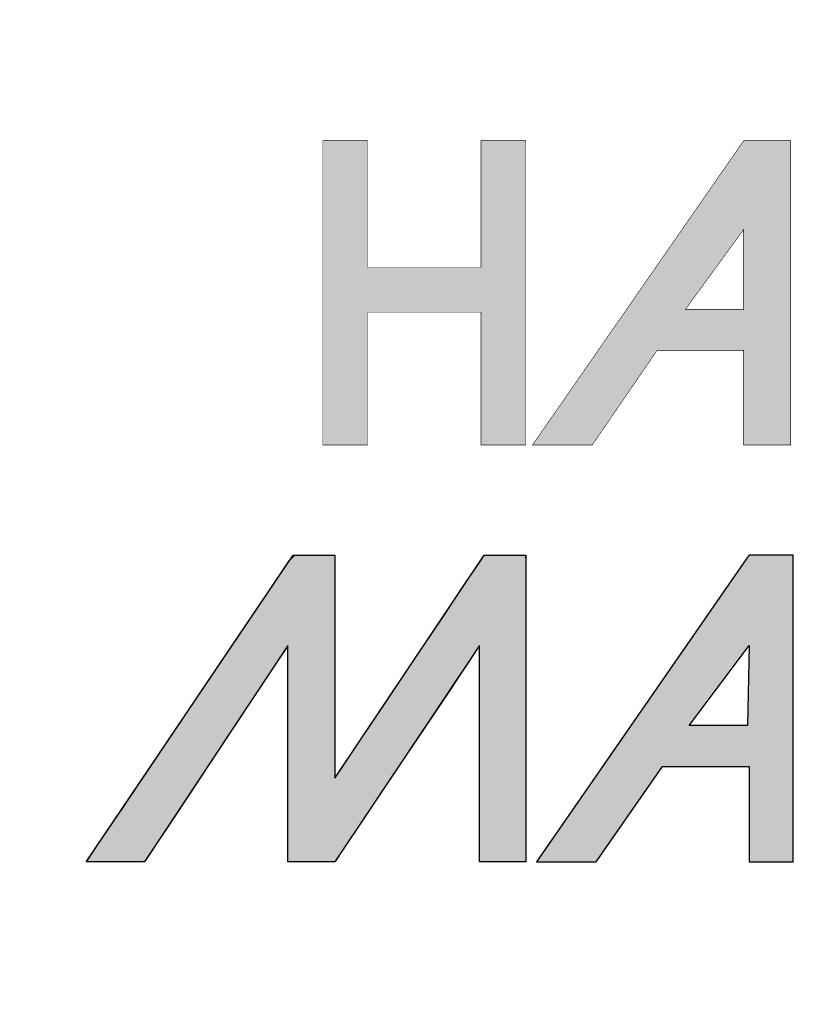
# Model space of a CAD drawing. Header units: inches. Extents: x 0 to 100, y 0 to 75.
# Tile 8 of 20: x 86.02 to 89.18, y 3.94 to 7.89. Entities that reach past the tile are written whole.
import ezdxf
from ezdxf import colors
from ezdxf.entities.mleader import LeaderData, LeaderLine
from ezdxf.math import Vec2, Vec3

# ---------------------------------------------------------------- set-up
doc = ezdxf.new("R2010")
doc.units = ezdxf.units.IN
doc.header["$MEASUREMENT"] = 0
doc.layers.add('Default', color=7, linetype='Continuous')

# ---------------------------------------------------------------- blocks, each defined once
blk = doc.blocks.new('_DOT')
at = {"color": 0}
blk.add_line((0, 0), (-1, 0), dxfattribs=at)
at = {"color": 0, "const_width": 0.333}
blk.add_lwpolyline([(-0.1665, 0, 1), (0.1665, 0, 1)], format="xyb", close=True, dxfattribs=at)
blk = doc.blocks.new('block_2')
at = {"layer": 'Default', "linetype": 'Continuous'}
blk.add_hatch(color=7, dxfattribs=at).paths.add_polyline_path([(-0.8327, 0.06669), (-0.8327, 0.08406), (-0.8327, 0.1076), (-0.8327, 0.13453), (-0.8327, 0.16208), (-0.8327, 0.18746), (-0.8327, 0.20791), (-0.8327, 0.22063), (-0.8328, 0.22345), (-0.83445, 0.22345), (-0.83771, 0.22345), (-0.8421, 0.22345), (-0.84711, 0.22345), (-0.85224, 0.22345), (-0.85701, 0.22345), (-0.86091, 0.22345), (-0.86471, 0.21953), (-0.8786, 0.19893), (-0.90103, 0.16565), (-0.92818, 0.12538), (-0.9562, 0.0838), (-0.98129, 0.04658), (-0.99959, 0.01942), (-1.00729, 0.008), (-1.00571, 0.00793), (-1.00095, 0.00793), (-0.99411, 0.00793), (-0.98627, 0.00793), (-0.97852, 0.00793), (-0.97193, 0.00793), (-0.96758, 0.00793), (-0.96617, 0.00834), (-0.95953, 0.01837), (-0.94594, 0.03889), (-0.92807, 0.06588), (-0.90856, 0.09534), (-0.89007, 0.12326), (-0.87525, 0.14563), (-0.86677, 0.15844), (-0.86573, 0.15788), (-0.86573, 0.1442), (-0.86573, 0.12126), (-0.86573, 0.09308), (-0.86573, 0.06367), (-0.86573, 0.03703), (-0.86573, 0.01717), (-0.86573, 0.00811), (-0.86462, 0.00793), (-0.86093, 0.00793), (-0.85551, 0.00793), (-0.84921, 0.00793), (-0.84292, 0.00793), (-0.83749, 0.00793), (-0.83381, 0.00793), (-0.83258, 0.00811), (-0.82652, 0.01717), (-0.81324, 0.03703), (-0.79542, 0.06367), (-0.77575, 0.09308), (-0.7569, 0.12126), (-0.74156, 0.1442), (-0.73241, 0.15788), (-0.73098, 0.15844), (-0.73098, 0.14563), (-0.73098, 0.12326), (-0.73098, 0.09534), (-0.73098, 0.06588), (-0.73098, 0.03889), (-0.73098, 0.01837), (-0.73098, 0.00834), (-0.73007, 0.00793), (-0.72661, 0.00793), (-0.72137, 0.00793), (-0.71521, 0.00793), (-0.70898, 0.00793), (-0.70354, 0.00793), (-0.69975, 0.00793), (-0.69846, 0.008), (-0.69846, 0.01942), (-0.69846, 0.04658), (-0.69846, 0.0838), (-0.69846, 0.12538), (-0.69846, 0.16565), (-0.69846, 0.19893), (-0.69846, 0.21953), (-0.69867, 0.22345), (-0.70097, 0.22345), (-0.70518, 0.22345), (-0.71051, 0.22345), (-0.71621, 0.22345), (-0.72149, 0.22345), (-0.72557, 0.22345), (-0.72769, 0.22345), (-0.73023, 0.21987), (-0.74082, 0.20403), (-0.75738, 0.17928), (-0.77712, 0.14977), (-0.79729, 0.11962), (-0.81512, 0.09297), (-0.82784, 0.07395)])
h = blk.add_hatch(color=7, dxfattribs=at)
h.paths.add_polyline_path([(-0.54363, 0.22064), (-0.69113, 0.00793), (-0.64918, 0.00793), (-0.6025, 0.07507), (-0.54167, 0.07507), (-0.54167, 0.00793), (-0.51073, 0.00793), (-0.51073, 0.22347), (-0.54167, 0.22347)])
h.paths.add_polyline_path([(-0.58365, 0.10388), (-0.54271, 0.10388), (-0.54167, 0.16001)])
at = {"layer": 'Default', "color": 7, "linetype": 'Continuous'}
for p, q in [((-0.54167, 0.22347), (-0.54363, 0.22064)), ((-0.51073, 0.22347), (-0.54167, 0.22347)), ((-0.51073, 0.00793), (-0.51073, 0.22347)), ((-0.54363, 0.22064), (-0.69113, 0.00793)), ((-0.58365, 0.10388), (-0.54167, 0.16001)), ((-0.54167, 0.16001), (-0.54271, 0.10388)), ((-0.54271, 0.10388), (-0.58365, 0.10388)), ((-0.64918, 0.00793), (-0.6025, 0.07507)), ((-0.6025, 0.07507), (-0.54167, 0.07507)), ((-0.54167, 0.07507), (-0.54167, 0.00793)), ((-0.69113, 0.00793), (-0.64918, 0.00793)), ((-0.54167, 0.00793), (-0.51073, 0.00793))]:
    blk.add_line(p, q, dxfattribs=at)
blk.add_lwpolyline([(-0.8327, 0.06669), (-0.82784, 0.07395), (-0.81512, 0.09297), (-0.79729, 0.11962), (-0.77712, 0.14977), (-0.75738, 0.17928), (-0.74082, 0.20403), (-0.73023, 0.21987), (-0.72769, 0.22345), (-0.72557, 0.22345), (-0.72149, 0.22345), (-0.71621, 0.22345), (-0.71051, 0.22345), (-0.70518, 0.22345), (-0.70097, 0.22345), (-0.69867, 0.22345), (-0.69846, 0.21953), (-0.69846, 0.19893), (-0.69846, 0.16565), (-0.69846, 0.12538), (-0.69846, 0.0838), (-0.69846, 0.04658), (-0.69846, 0.01942), (-0.69846, 0.008), (-0.69975, 0.00793), (-0.70354, 0.00793), (-0.70898, 0.00793), (-0.71521, 0.00793), (-0.72137, 0.00793), (-0.72661, 0.00793), (-0.73007, 0.00793), (-0.73098, 0.00834), (-0.73098, 0.01837), (-0.73098, 0.03889), (-0.73098, 0.06588), (-0.73098, 0.09534), (-0.73098, 0.12326), (-0.73098, 0.14563), (-0.73098, 0.15844), (-0.73241, 0.15788), (-0.74156, 0.1442), (-0.7569, 0.12126), (-0.77575, 0.09308), (-0.79542, 0.06367), (-0.81324, 0.03703), (-0.82652, 0.01717), (-0.83258, 0.00811), (-0.83381, 0.00793), (-0.83749, 0.00793), (-0.84292, 0.00793), (-0.84921, 0.00793), (-0.85551, 0.00793), (-0.86093, 0.00793), (-0.86462, 0.00793), (-0.86573, 0.00811), (-0.86573, 0.01717), (-0.86573, 0.03703), (-0.86573, 0.06367), (-0.86573, 0.09308), (-0.86573, 0.12126), (-0.86573, 0.1442), (-0.86573, 0.15788), (-0.86677, 0.15844), (-0.87525, 0.14563), (-0.89007, 0.12326), (-0.90856, 0.09534), (-0.92807, 0.06588), (-0.94594, 0.03889), (-0.95953, 0.01837), (-0.96617, 0.00834), (-0.96758, 0.00793), (-0.97193, 0.00793), (-0.97852, 0.00793), (-0.98627, 0.00793), (-0.99411, 0.00793), (-1.00095, 0.00793), (-1.00571, 0.00793), (-1.00729, 0.008), (-0.99959, 0.01942), (-0.98129, 0.04658), (-0.9562, 0.0838), (-0.92818, 0.12538), (-0.90103, 0.16565), (-0.8786, 0.19893), (-0.86471, 0.21953), (-0.86091, 0.22345), (-0.85701, 0.22345), (-0.85224, 0.22345), (-0.84711, 0.22345), (-0.8421, 0.22345), (-0.83771, 0.22345), (-0.83445, 0.22345), (-0.8328, 0.22345), (-0.8327, 0.22063), (-0.8327, 0.20791), (-0.8327, 0.18746), (-0.8327, 0.16208), (-0.8327, 0.13453), (-0.8327, 0.1076), (-0.8327, 0.08406), (-0.8327, 0.06669)], close=True, dxfattribs=at)
for points in [[(-1.00734, 0.00793), (-1.00734, 0.00793), (-0.86207, 0.22345), (-0.86207, 0.22345)], [(-0.86207, 0.22345), (-0.85505, 0.22345), (-0.8327, 0.22345), (-0.8327, 0.22345)], [(-0.8327, 0.06669), (-0.8327, 0.06669), (-0.72783, 0.22345), (-0.72783, 0.22345)], [(-0.8327, 0.22345), (-0.8327, 0.22345), (-0.8327, 0.10094), (-0.8327, 0.06669)], [(-0.72783, 0.22345), (-0.72783, 0.22345), (-0.69846, 0.22345), (-0.69846, 0.22345)], [(-0.69846, 0.22345), (-0.69846, 0.22345), (-0.69846, 0.00793), (-0.69846, 0.00793)], [(-0.86573, 0.16001), (-0.86573, 0.16001), (-0.96644, 0.00793), (-0.96644, 0.00793)], [(-0.86573, 0.00793), (-0.86573, 0.00793), (-0.86573, 0.16001), (-0.86573, 0.16001)], [(-0.73098, 0.16001), (-0.73098, 0.16001), (-0.8327, 0.00793), (-0.8327, 0.00793)], [(-0.73098, 0.00793), (-0.73098, 0.00793), (-0.73098, 0.16001), (-0.73098, 0.16001)], [(-0.96644, 0.00793), (-0.96644, 0.00793), (-1.00734, 0.00793), (-1.00734, 0.00793)], [(-0.8327, 0.00793), (-0.8327, 0.00793), (-0.86573, 0.00793), (-0.86573, 0.00793)], [(-0.69846, 0.00793), (-0.69846, 0.00793), (-0.73098, 0.00793), (-0.73098, 0.00793)]]:
    blk.add_open_spline(points, degree=3, dxfattribs=at)
blk = doc.blocks.new('Block1')
at = {"layer": 'Default', "linetype": 'Continuous'}
blk.add_hatch(color=7, dxfattribs=at).paths.add_polyline_path([(1.36286, 1.21446), (1.36286, 1.12534), (1.28316, 1.12534), (1.28316, 1.21448), (1.25172, 1.21448), (1.25172, 1.00054), (1.28316, 1.00054), (1.28316, 1.09389), (1.36286, 1.09389), (1.36286, 1.09387), (1.36286, 1.00052), (1.39433, 1.00052), (1.39433, 1.21446)])
h = blk.add_hatch(color=7, dxfattribs=at)
h.paths.add_polyline_path([(1.54746, 1.21448), (1.54667, 1.21332), (1.39904, 1.00052), (1.44101, 1.00052), (1.48663, 1.06712), (1.54746, 1.06712), (1.54746, 1.00052), (1.58049, 1.00052), (1.58049, 1.21448)])
h.paths.add_polyline_path([(1.54746, 1.09597), (1.54746, 1.15207), (1.50655, 1.09597)])
at = {"layer": 'Default', "color": 7, "linetype": 'Continuous', "const_width": 0.00035}
for points in [[(1.36286, 1.21446), (1.36286, 1.12534), (1.28316, 1.12534), (1.28316, 1.21448), (1.25172, 1.21448), (1.25172, 1.00054), (1.28316, 1.00054), (1.28316, 1.09389), (1.36286, 1.09389), (1.36286, 1.09387), (1.36286, 1.00052), (1.39433, 1.00052), (1.39433, 1.21446), (1.36286, 1.21446)], [(1.54746, 1.21448), (1.54667, 1.21332), (1.39904, 1.00052), (1.44101, 1.00052), (1.48663, 1.06712), (1.54746, 1.06712), (1.54746, 1.00052), (1.58049, 1.00052), (1.58049, 1.21448), (1.54746, 1.21448)], [(1.54746, 1.09597), (1.50655, 1.09597), (1.54746, 1.15207), (1.54746, 1.09597)]]:
    blk.add_lwpolyline(points, close=True, dxfattribs=at)
at = {"layer": 'Default', "color": 7}
blk.add_blockref('block_2', (2.0929, 0.69957), dxfattribs=at)
blk = doc.blocks.new('Block13')
at = {"layer": 'Default', "color": 7}
blk.add_blockref('Block1', (0.03706, 0.08409), dxfattribs=at)
blk = doc.blocks.new('Block11')
at = {"layer": 'Default', "color": 7}
blk.add_blockref('Block13', (0, 0), dxfattribs=at)
blk = doc.blocks.new('Block10')
at = {"layer": 'Default', "color": 7}
blk.add_blockref('Block11', (0, 0), dxfattribs=at)
blk = doc.blocks.new('Block222')
at = {"layer": 'Default', "color": 7, "xscale": 15, "yscale": 15, "zscale": 15}
blk.add_blockref('Block10', (121.713, -88.163), dxfattribs=at)
at = {"layer": 'Default', "color": 7, "linetype": 'Continuous'}
ml = blk.add_multileader_mtext('Standard', dxfattribs=at)
ml.set_content('{\\pxsm0.9;\\fArial|b1||i0||c0|p34;\\W1.;SDC246U24BK\\P}', color=7)
ml.set_leader_properties()
ml.set_arrow_properties(name='DOT')
ml.build(insert=Vec2(0, 0))
ml.multileader.update_dxf_attribs({"leader_type": 0, "dogleg_length": 0, "arrow_head_size": 2.25})
ctx = ml.context
ctx.base_point, ctx.char_height, ctx.arrow_head_size, ctx.landing_gap_size = Vec3(151.269, -85.88), 2.25, 2.25, 0.787
ctx.text_align_type = 1
notes = []
notes.append((ctx, [(0, (0, 0, 0), (0, 0), (1, 0), 1, [])]))
ctx.mtext.insert, ctx.mtext.alignment = Vec3(162.383, -84.733), 2
for ctx, leaders in notes:
    for number, flags, end, landing, length, lines in leaders:
        leader = LeaderData()
        leader.index, (leader.has_last_leader_line, leader.has_dogleg_vector, leader.attachment_direction) = number, flags
        leader.last_leader_point, leader.dogleg_vector, leader.dogleg_length = Vec3(end), Vec3(landing), length
        for number, points, colour, breaks in lines:
            line = LeaderLine()
            line.index, line.vertices, line.color, line.breaks = number, Vec3.list(points), colors.encode_raw_color(colour), breaks
            leader.lines.append(line)
        ctx.leaders.append(leader)

msp = doc.modelspace()

# ---------------------------------------------------------------- block references
at = {"layer": 'Default', "color": 7, "xscale": 0.38, "yscale": 0.38, "zscale": 0.38}
msp.add_blockref('Block222', (33.6411, 33.5054), dxfattribs=at)

doc.saveas('drawing.dxf')
